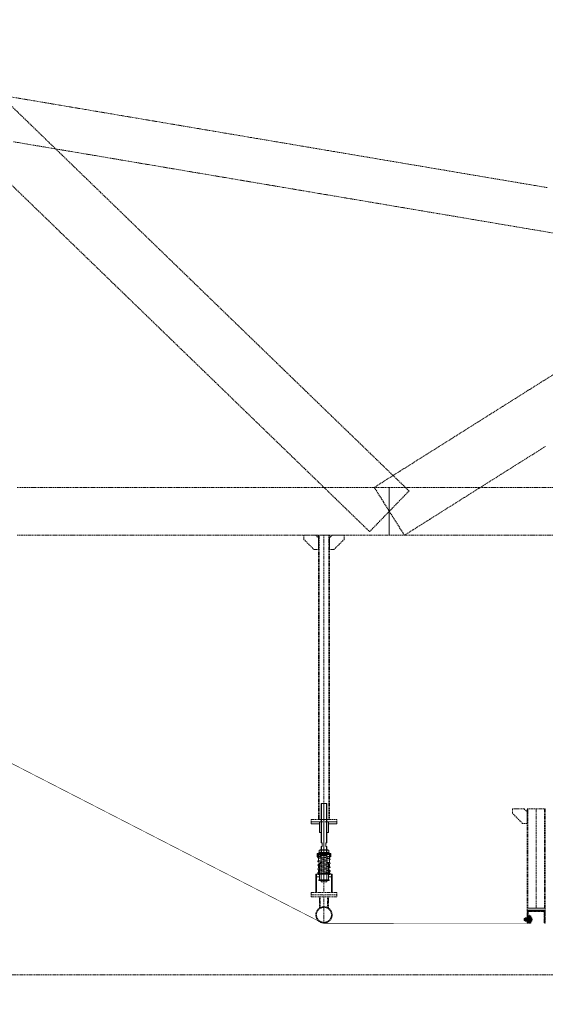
# Model space of a CAD drawing. Header units: millimetres. Extents: x -176817 to 571382, y -58489 to 156123.
# Tile 60 of 256: x -28521 to -25641, y -12681 to -7288. Entities that reach past the tile are written whole.
import ezdxf

# ---------------------------------------------------------------- set-up
doc = ezdxf.new("R2010")
doc.units = ezdxf.units.MM
doc.header["$LTSCALE"] = 0.2
for name, pattern in [('AM_ISO02W050', [7.5, 6, -1.5]), ('AM_ISO02W050x2', [3.75, 3, -0.75]), ('AM_ISO08W050', [18, 12, -1.5, 3, -1.5]), ('AM_ISO08W050x2', [9, 6, -0.75, 1.5, -0.75]), ('HIDDEN', [9.525, 6.35, -3.175])]:
    doc.linetypes.add(name, pattern=pattern)
doc.layers.get('Defpoints').update_dxf_attribs({"lineweight": 13})
for name, color, linetype, lineweight in [('-A Siatka', 30, 'Continuous', 35), ('-AAA Podkład', 252, 'Continuous', 13), ('-AAA Widok', 2, 'Continuous', 30), ('-AAA Wymiar', 1, 'Continuous', 18), ('AM_0N', 7, 'Continuous', 13), ('AM_3N', 6, 'AM_ISO02W050', 13), ('AM_4N', 3, 'Continuous', 13), ('AM_7N', 4, 'AM_ISO08W050', 13), ('AM_8', 1, 'Continuous', 13)]:
    doc.layers.add(name, color=color, linetype=linetype, lineweight=lineweight)
doc.styles.add('WYMIARY', font='ROMANS.shx', dxfattribs={"width": 0.75, "oblique": 15})
doc.dimstyles.new('1 do 100', dxfattribs={"dimscale": 100, "dimtxt": 2, "dimasz": 2.5, "dimexe": 1.25, "dimexo": 0.625, "dimtad": 1, "dimdec": 0, "dimtxsty": 'WYMIARY', "dimcen": 2.5, "dimclrd": 256, "dimclre": 256, "dimclrt": 2, "dimadec": 0, "dimazin": 0, "dimtfac": 1, "dimtdec": 0, "dimtmove": 0, "dimatfit": 3, "dimfxl": 1.25, "dimlwd": -1, "dimlwe": -1, "dimarcsym": 0})

# ---------------------------------------------------------------- blocks, each defined once
blk = doc.blocks.new('*D9')
at = {"layer": '-AAA Wymiar', "transparency": 16777216}
for p, q in [((-19745.8, -45733.6), (-19745.8, 19037.7)), ((-28477.9, 18912.7), (-19995.8, 18912.7)), ((-28727.9, 18850.2), (-28727.9, 18787.7))]:
    blk.add_line(p, q, dxfattribs=at)
for points in [[(-28477.9, 18954.4), (-28477.9, 18871), (-28727.9, 18912.7)], [(-19995.8, 18954.4), (-19995.8, 18871), (-19745.8, 18912.7)]]:
    blk.add_solid(points, dxfattribs=at)
at = {"layer": 'Defpoints', "color": 0, "transparency": 16777216}
for p in [(-28727.9, 18912.7), (-19745.8, 18912.7), (-19745.8, -45796.1)]:
    blk.add_point(p, dxfattribs=at)
at = {"layer": '-AAA Wymiar', "color": 2, "transparency": 16777216, "insert": (-24236.9, 19075.2), "char_height": 200, "attachment_point": 5, "style": 'WYMIARY'}
blk.add_mtext('8982', dxfattribs=at)
blk = doc.blocks.new('*U1083')
at = {"layer": 'AM_0N'}
for p, q in [((-28, 230.6), (28, 230.6)), ((-28, 226.6), (-28, 230.6)), ((28, 226.6), (-28, 226.6)), ((28, 230.6), (28, 226.6))]:
    blk.add_line(p, q, dxfattribs=at)
at = {"layer": 'AM_7N', "linetype": 'AM_ISO08W050x2'}
blk.add_line((0, 233.6), (0, 223.6), dxfattribs=at)
blk = doc.blocks.new('*U1084')
at = {"layer": 'AM_0N'}
for p, q in [((33.8, 222.6), (-33, 222.6)), ((29.3, 219.8), (-30.7, 209)), ((-2.7, 214.1), (-30.3, 215.9)), ((-29.7, 215.9), (30.3, 219.9)), ((30, 219.9), (30.3, 219.9)), ((-30.7, 201.1), (7.4, 194.3)), ((29.3, 198.2), (-30.7, 187.4)), ((-30.7, 179.5), (7.4, 172.7)), ((29.3, 176.6), (-30.7, 165.8)), ((-29.3, 201.1), (30.7, 211.9)), ((-29.3, 179.5), (30.7, 190.3)), ((-29.3, 157.9), (30.7, 168.7)), ((30.7, 198.2), (-7.4, 205.1)), ((30.7, 176.6), (-7.4, 183.5)), ((30.7, 155), (-7.4, 161.9)), ((-33.8, 112), (33, 112)), ((-30.7, 157.9), (7.4, 151.1)), ((29.3, 155), (-30.7, 144.2)), ((-30.7, 136.3), (7.4, 129.5)), ((29.3, 133.4), (-30.7, 122.6)), ((29.7, 118.7), (-30.3, 114.7)), ((-30, 114.7), (-30.3, 114.7)), ((-29.3, 136.3), (30.7, 147.1)), ((-29.3, 114.7), (30.7, 125.5)), ((30.7, 133.4), (-7.4, 140.3)), ((2.7, 120.5), (30.3, 118.7))]:
    blk.add_line(p, q, dxfattribs=at)
for centre, start, end in [((-30, 219.9), 138.0181, 273.8226), ((30, 215.9), 280.2034, 100.2034), ((30, 223.9), 273.8226, 340.5288), ((-30, 205.1), 100.2034, 280.2034), ((-30, 183.5), 100.2034, 280.2034), ((-30, 161.9), 100.2034, 280.2034), ((30, 194.3), 280.2034, 100.2034), ((30, 172.7), 280.2034, 100.2034), ((-30, 140.3), 100.2034, 280.2034), ((-30, 118.7), 100.2034, 280.2034), ((-30, 110.7), 93.8226, 160.5288), ((30, 151.1), 280.2034, 100.2034), ((30, 129.5), 280.2034, 100.2034), ((30, 114.7), 318.0181, 93.8226)]:
    blk.add_arc(centre, 4, start, end, dxfattribs=at)
at = {"layer": 'AM_7N', "linetype": 'AM_ISO08W050x2'}
for p, q in [((-30, 109), (-30, 225.6)), ((0, 109), (0, 225.6)), ((30, 109), (30, 225.6))]:
    blk.add_line(p, q, dxfattribs=at)
blk = doc.blocks.new('*U1085')
at = {"layer": 'AM_0N'}
for p, q in [((-28, 82), (28, 82)), ((-28, 78), (-28, 82)), ((28, 78), (-28, 78)), ((28, 82), (28, 78))]:
    blk.add_line(p, q, dxfattribs=at)
at = {"layer": 'AM_7N', "linetype": 'AM_ISO08W050x2'}
blk.add_line((0, 85), (0, 75), dxfattribs=at)
blk = doc.blocks.new('*U1086')
at = {"layer": 'AM_0N'}
for p, q in [((-26.6, 242.6), (-21.4, 245.6)), ((-26.6, 242.6), (-26.6, 233.6)), ((-26.6, 233.6), (-21.4, 230.6)), ((21.3, 245.6), (-21.4, 245.6)), ((21.3, 230.6), (-21.4, 230.6)), ((-13.3, 242.6), (-13.3, 233.6)), ((13.3, 242.6), (13.3, 233.6)), ((26.6, 242.6), (21.3, 245.6)), ((26.6, 233.6), (21.3, 230.6)), ((26.6, 242.6), (26.6, 233.6))]:
    blk.add_line(p, q, dxfattribs=at)
for centre, radius, start, end in [((-19.9, 232.9), 11.7, 55.5615, 115.5615), ((-19.9, 243.3), 11.7, 244.4385, 304.4385), ((0, 200.7), 43.9, 72.383, 107.617), ((0, 275.4), 43.9, 252.383, 287.617), ((19.9, 232.9), 11.7, 64.4385, 124.4385), ((19.9, 243.3), 11.7, 235.5615, 295.5615)]:
    blk.add_arc(centre, radius, start, end, dxfattribs=at)
at = {"layer": 'AM_7N', "linetype": 'AM_ISO08W050x2'}
blk.add_line((0, 248.6), (0, 227.6), dxfattribs=at)
blk = doc.blocks.new('A$C09B41FFC')
at = {"layer": '-AAA Podkład', "color": 7}
for p, q in [((-13, 500), (-13, 284.6)), ((0, 500), (0, 70)), ((13, 500), (13, 284.6)), ((-16, 222.6), (-16, 226.6)), ((-15, 222.6), (15, 222.6)), ((-13, 264.6), (-13, 214.6)), ((13, 264.6), (13, 214.6)), ((16, 222.6), (16, 226.6)), ((-16.2, 172.6), (-15, 172.6)), ((-15.2, 171.6), (-15, 171.6)), ((-15, 214.6), (15, 214.6)), ((15, 172.6), (16.2, 172.6)), ((15, 171.6), (15.2, 171.6)), ((-16.2, 82), (-15, 82)), ((-16.2, 82), (-15, 82)), ((-15.2, 83), (-15, 83)), ((16.2, 82, 0), (15, 82, 0)), ((21.2, 82), (20, 82))]:
    blk.add_line(p, q, dxfattribs=at)
for points in [[(15, 284.6), (15, 498), (13, 500), (-13, 500), (-15, 498), (-15, 284.6)], [(-15, 264.6), (-10.5, 264.6), (-10.5, 284.6), (-15, 284.6)], [(15, 264.6), (10.5, 264.6), (10.5, 284.6), (15, 284.6)], [(-15, 226.6), (-38.1, 226.6), (-38.1, 222.6), (-15, 222.6)], [(-15, 222.6), (-38.1, 222.6), (-38.1, 207.6), (-15, 207.6)], [(-15, 264.6), (-15, 72), (-13, 70), (13, 70), (15, 72), (15, 264.6)], [(15, 226.6), (38.1, 226.6), (38.1, 222.6), (15, 222.6)], [(15, 222.6), (38.1, 222.6), (38.1, 207.6), (15, 207.6)], [(-25, 112), (-41.2, 112), (-41.2, 98), (-25, 98)], [(25, 98), (41.3, 98), (41.3, 112), (25, 112)]]:
    blk.add_lwpolyline(points, dxfattribs=at)
at = {"layer": '-AAA Podkład', "color": 7, "elevation": 0}
for points in [[(-25, 400), (-70, 400), (-70, 388), (-25, 388)], [(25, 388), (70, 388), (70, 400), (25, 400)], [(-44.4, 12), (-44.4, 112), (-41.2, 112), (-41.2, 12)], [(44.5, 12), (44.5, 112), (41.3, 112), (41.3, 12)]]:
    blk.add_lwpolyline(points, dxfattribs=at)
for points in [[(-25, 340), (-25, 400), (-14.2, 400), (-13.2, 399), (-13.2, 341), (-14.2, 340)], [(25, 340), (25, 400), (14.2, 400), (13.2, 399), (13.2, 341), (14.2, 340)]]:
    blk.add_lwpolyline(points, close=True, dxfattribs=at)
at = {"layer": '-AAA Podkład', "color": 7}
for points in [[(-38.1, 207.6), (-35.2, 207.6), (-35.2, 222.6), (-38.1, 222.6)], [(38.1, 207.6), (35.2, 207.6), (35.2, 222.6), (38.1, 222.6)], [(-25, 172.6), (-25, 82), (-16.2, 82), (-15.2, 83), (-15.2, 171.6), (-16.2, 172.6)], [(25, 172.6), (25, 82), (16.2, 82), (15.2, 83), (15.2, 171.6), (16.2, 172.6)]]:
    blk.add_lwpolyline(points, close=True, dxfattribs=at)
blk.add_circle((-30, 118.7), 4, dxfattribs=at)
for points in [[(-25, 112), (-25, 113), (-26, 112)], [(25, 112), (25, 113), (26, 112)]]:
    blk.add_solid(points, dxfattribs=at)
for name in ['*U1084', '*U1083', '*U1086', '*U1085']:
    blk.add_blockref(name, (0, 0), dxfattribs=at)
blk = doc.blocks.new('Podkład rev.B')
at = {"layer": '-AAA Podkład', "linetype": 'HIDDEN', "ltscale": 5}
h = blk.add_hatch(dxfattribs=at)
h.set_pattern_fill('ANSI32', color=256)
h.set_pattern_definition([(45, (-21955.316, -34395.08), (-6.7351921, 6.7351921), []), (45, (-21950.826, -34395.08), (-6.7351921, 6.7351921), [])])
h.paths.add_polyline_path([(29354.4, -29848.9), (29404.4, -29848.9), (29404.4, -29850.9, -0.414214), (29399.4, -29855.9), (29361.4, -29855.9), (29361.4, -29913.9, -0.414214), (29356.4, -29918.9), (29354.4, -29918.9)])
h.paths.add_polyline_path([(29404.4, -29850.9), (29404.4, -29848.9), (29454.4, -29848.9), (29454.4, -29918.9), (29452.5, -29918.9, -0.414214), (29447.4, -29913.9), (29447.4, -29855.9), (29409.5, -29855.9, -0.414214)])
for p, q in [((28242, -27793.9, 0), (28242, -29351.8, 0)), ((29404.4, -29293.9, 0), (29404.4, -29836.9, 0)), ((28242, -29751.8, 0), (28242, -29375.8, 0)), ((28242, -29918.5, 0), (28242, -29763.8, 0)), ((28217.8, -29836.7, 0), (28217.8, -29775.8, 0)), ((28221.8, -29834.4, 0), (28221.8, -29775.8, 0)), ((28262.1, -29834.4, 0), (28262.1, -29775.8, 0)), ((28266.1, -29836.7, 0), (28266.1, -29775.8, 0))]:
    blk.add_line(p, q, dxfattribs=at)
at = {"layer": '-AAA Podkład', "linetype": 'HIDDEN', "ltscale": 5, "elevation": 0}
for points in [[(36922.7, -22812.2), (-1301.7, -22812.2), (-1301.7, -30202.3), (36922.7, -30202.3)], [(28212, -27873.9), (28188, -27873.9), (28132, -27817.9), (28132, -27793.9), (28196, -27793.9), (28212, -27809.9)], [(28272, -29351.8), (28212, -29351.8), (28212, -27793.9), (28272, -27793.9)], [(28272, -27873.9), (28296, -27873.9), (28352, -27817.9), (28352, -27793.9), (28288, -27793.9), (28272, -27809.9)], [(29354.4, -29373.9), (29330.4, -29373.9), (29274.4, -29317.9), (29274.4, -29293.9), (29338.4, -29293.9), (29354.4, -29309.9)], [(29454.4, -29836.9), (29354.4, -29836.9), (29354.4, -29293.9), (29454.4, -29293.9)], [(28312, -29363.8), (28172, -29363.8), (28172, -29351.8), (28312, -29351.8)], [(28312, -29751.8), (28172, -29751.8), (28172, -29763.8), (28312, -29763.8)], [(28312, -29775.8), (28172, -29775.8), (28172, -29763.8), (28312, -29763.8)], [(29454.4, -29848.9), (29354.4, -29848.9), (29354.4, -29836.9), (29454.4, -29836.9)]]:
    blk.add_lwpolyline(points, close=True, dxfattribs=at)
at = {"layer": '-AAA Podkład', "linetype": 'HIDDEN', "ltscale": 5}
for points in [[(28492.2, -27775.3), (28546.1, -27719.6), (28600, -27663.9), (28653.9, -27608.3), (28707.8, -27552.6), (28637.5, -27484.5), (28567.2, -27416.5), (28496.9, -27348.4), (28426.6, -27280.3), (28356.2, -27212.3), (28285.9, -27144.2), (28215.6, -27076.2), (28145.3, -27008.1), (28075, -26940.1), (28004.7, -26872), (27934.4, -26803.9), (27864.1, -26735.9), (27793.7, -26667.8), (27723.4, -26599.8), (27653.1, -26531.7), (27582.8, -26463.7), (27512.5, -26395.6), (27442.2, -26327.6), (27371.9, -26259.5), (27301.6, -26191.4), (27231.2, -26123.4), (27160.9, -26055.3), (27090.6, -25987.3), (27020.3, -25919.2), (26950, -25851.2), (26879.7, -25783.1), (26809.4, -25715), (26739.1, -25647), (26668.7, -25578.9), (26598.4, -25510.9), (26528.1, -25442.8)], [(26523.4, -25869.7), (26593.8, -25937.8), (26664.1, -26005.9), (26734.4, -26073.9), (26804.7, -26142), (26875, -26210), (26945.3, -26278.1), (27015.6, -26346.1), (27085.9, -26414.2), (27156.3, -26482.2), (27226.6, -26550.3), (27296.9, -26618.4), (27367.2, -26686.4), (27437.5, -26754.5), (27507.8, -26822.5), (27578.1, -26890.6), (27648.4, -26958.6), (27718.8, -27026.7), (27789.1, -27094.8), (27859.4, -27162.8), (27929.7, -27230.9), (28000, -27298.9), (28070.3, -27367), (28140.6, -27435), (28210.9, -27503.1), (28281.3, -27571.1), (28351.6, -27639.2), (28421.9, -27707.3), (28492.2, -27775.3)], [(29463.8, -25890.8), (29393.4, -25878.9), (29323.1, -25867), (29252.8, -25855.1), (29182.5, -25843.3), (29112.2, -25831.4), (29041.9, -25819.5), (28971.6, -25807.6), (28901.3, -25795.7), (28830.9, -25783.8), (28760.6, -25771.9), (28690.3, -25760.1), (28620, -25748.2), (28549.7, -25736.3), (28479.4, -25724.4), (28409.1, -25712.5), (28338.8, -25700.6), (28268.4, -25688.7), (28198.1, -25676.9), (28127.8, -25665), (28057.5, -25653.1), (27987.2, -25641.2), (27916.9, -25629.3), (27846.6, -25617.4), (27776.3, -25605.5), (27705.9, -25593.7), (27635.6, -25581.8), (27565.3, -25569.9), (27495, -25558), (27424.7, -25546.1), (27354.4, -25534.2), (27284.1, -25522.3), (27213.8, -25510.4), (27143.4, -25498.6), (27073.1, -25486.7), (27002.8, -25474.8), (26932.5, -25462.9), (26862.2, -25451), (26791.9, -25439.1), (26721.6, -25427.2), (26651.3, -25415.4), (26580.9, -25403.5), (26510.6, -25391.6)], [(26540.9, -25640.1), (26611.2, -25652), (26681.6, -25663.9), (26751.9, -25675.8), (26822.2, -25687.7), (26892.5, -25699.5), (26962.8, -25711.4), (27033.1, -25723.3), (27103.4, -25735.2), (27173.7, -25747.1), (27244.1, -25759), (27314.4, -25770.9), (27384.7, -25782.7), (27455, -25794.6), (27525.3, -25806.5), (27595.6, -25818.4), (27665.9, -25830.3), (27736.2, -25842.2), (27806.6, -25854.1), (27876.9, -25866), (27947.2, -25877.8), (28017.5, -25889.7), (28087.8, -25901.6), (28158.1, -25913.5), (28228.4, -25925.4), (28298.7, -25937.3), (28369.1, -25949.2), (28439.4, -25961), (28509.7, -25972.9), (28580, -25984.8), (28650.3, -25996.7), (28720.6, -26008.6), (28790.9, -26020.5), (28861.2, -26032.4), (28931.6, -26044.2), (29001.9, -26056.1), (29072.2, -26068), (29142.5, -26079.9), (29212.8, -26091.8), (29283.1, -26103.7), (29353.4, -26115.6), (29423.7, -26127.4), (29494.1, -26139.3)], [(29501.8, -26912.8), (29431.5, -26957.1), (29361.1, -27001.4), (29290.8, -27045.7), (29220.5, -27089.9), (29150.2, -27134.2), (29079.9, -27178.5), (29009.6, -27222.8), (28939.3, -27267.1), (28869, -27311.4), (28798.6, -27355.6), (28728.3, -27399.9), (28658, -27444.2), (28587.7, -27488.5), (28517.4, -27532.8), (28558.7, -27598.4), (28600, -27663.9), (28641.3, -27729.5), (28682.6, -27795.1), (28752.9, -27750.8), (28823.2, -27706.5), (28893.5, -27662.2), (28963.9, -27618), (29034.2, -27573.7), (29104.5, -27529.4), (29174.8, -27485.1), (29245.1, -27440.8), (29315.4, -27396.5), (29385.7, -27352.3), (29456, -27308)], [(28600, -27793.9), (28600, -27728.9), (28600, -27663.9), (28600, -27598.9), (28600, -27533.9), (28529.7, -27533.9), (28459.4, -27533.9), (28389.1, -27533.9), (28318.8, -27533.9), (28248.4, -27533.9), (28178.1, -27533.9), (28107.8, -27533.9), (28037.5, -27533.9), (27967.2, -27533.9), (27896.9, -27533.9), (27826.6, -27533.9), (27756.3, -27533.9), (27685.9, -27533.9), (27615.6, -27533.9), (27545.3, -27533.9), (27475, -27533.9), (27404.7, -27533.9), (27334.4, -27533.9), (27264.1, -27533.9), (27193.8, -27533.9), (27123.4, -27533.9), (27053.1, -27533.9), (26982.8, -27533.9), (26912.5, -27533.9), (26842.2, -27533.9), (26771.9, -27533.9), (26701.6, -27533.9), (26631.3, -27533.9), (26560.9, -27533.9)], [(26560.9, -27793.9), (26631.3, -27793.9), (26701.6, -27793.9), (26771.9, -27793.9), (26842.2, -27793.9), (26912.5, -27793.9), (26982.8, -27793.9), (27053.1, -27793.9), (27123.4, -27793.9), (27193.8, -27793.9), (27264.1, -27793.9), (27334.4, -27793.9), (27404.7, -27793.9), (27475, -27793.9), (27545.3, -27793.9), (27615.6, -27793.9), (27685.9, -27793.9), (27756.3, -27793.9), (27826.6, -27793.9), (27896.9, -27793.9), (27967.2, -27793.9), (28037.5, -27793.9), (28102.8, -27793.9), (28173.1, -27793.9), (28248.4, -27793.9), (28323.8, -27793.9), (28389.1, -27793.9), (28459.4, -27793.9), (28529.7, -27793.9), (28600, -27793.9)], [(29514.1, -27533.9), (29443.8, -27533.9), (29373.4, -27533.9), (29303.1, -27533.9), (29232.8, -27533.9), (29162.5, -27533.9), (29092.2, -27533.9), (29021.9, -27533.9), (28951.6, -27533.9), (28881.3, -27533.9), (28810.9, -27533.9), (28740.6, -27533.9), (28670.3, -27533.9), (28600, -27533.9), (28600, -27598.9), (28600, -27663.9), (28600, -27728.9), (28600, -27793.9), (28670.3, -27793.9), (28740.6, -27793.9), (28810.9, -27793.9), (28881.3, -27793.9), (28951.6, -27793.9), (29021.9, -27793.9), (29092.2, -27793.9), (29162.5, -27793.9), (29232.8, -27793.9), (29303.1, -27793.9), (29373.4, -27793.9), (29443.8, -27793.9), (29514.1, -27793.9)]]:
    blk.add_lwpolyline(points, dxfattribs=at)
at = {"layer": '-AAA Podkład', "linetype": 'HIDDEN', "ltscale": 5, "elevation": 0}
for points in [[(28216, -29351.8), (28216, -27793.9)], [(28268, -27793.9), (28268, -29351.8)], [(29358.4, -29836.9), (29358.4, -29293.9)], [(29450.4, -29293.9), (29450.4, -29836.9)]]:
    blk.add_lwpolyline(points, dxfattribs=at)
for points in [[(29354.4, -29848.9), (29404.4, -29848.9), (29404.4, -29850.9, -0.414214), (29399.4, -29855.9), (29361.4, -29855.9), (29361.4, -29913.9, -0.414214), (29356.4, -29918.9), (29354.4, -29918.9)], [(29404.4, -29850.9), (29404.4, -29848.9), (29454.4, -29848.9), (29454.4, -29918.9), (29452.5, -29918.9, -0.414214), (29447.4, -29913.9), (29447.4, -29855.9), (29409.5, -29855.9, -0.414214)]]:
    blk.add_lwpolyline(points, format="xyb", close=True, dxfattribs=at)
at = {"layer": '-AAA Podkład', "linetype": 'HIDDEN', "ltscale": 5}
for radius in [44.5, 41.2]:
    blk.add_circle((28242, -29874.1, 0), radius, dxfattribs=at)
blk.add_blockref('A$C09B41FFC', (28242, -29763.8, 0), dxfattribs=at)
blk = doc.blocks.new('*U1058')
at = {"layer": 'AM_0N'}
for p, q in [((5.7, -1), (-5.6, -1)), ((-5.6, -1), (-5.6, -1.6)), ((5.7, -1.6), (-5.6, -1.6)), ((-5.6, -1.6), (-2.4, -4.9)), ((-3, -6.3), (-2.4, -5.7)), ((3, -6.3), (-3, -6.3)), ((-3, -20.4), (-3, -6.3)), ((3, -20.4), (-3, -20.4)), ((-2.4, -21), (-3, -20.4)), ((2.4, -4.9), (-2.4, -4.9)), ((-2.4, -5.7), (-2.4, -4.9)), ((-2.4, -21), (2.4, -21)), ((5.7, -1.6), (2.4, -4.9)), ((2.4, -5.7), (2.4, -4.9)), ((3, -6.3), (2.4, -5.7)), ((2.4, -21), (3, -20.4)), ((3, -20.4), (3, -6.3)), ((5.7, -1.6), (5.7, -1))]:
    blk.add_line(p, q, dxfattribs=at)
at = {"layer": 'AM_3N', "linetype": 'AM_ISO02W050x2'}
for p, q in [((-3.4, -1), (0, -5.4)), ((-0.7, -4.4), (-0.7, -1)), ((0.7, -4.4), (-0.7, -4.4)), ((3.4, -1), (0, -5.4)), ((0.7, -4.4), (0.7, -1))]:
    blk.add_line(p, q, dxfattribs=at)
at = {"layer": 'AM_4N'}
for p, q in [((-2.4, -5.7), (-2.4, -6.3)), ((-2.4, -6.3), (-2.4, -21)), ((2.4, -5.7), (2.4, -6.3)), ((2.4, -6.3), (2.4, -21))]:
    blk.add_line(p, q, dxfattribs=at)
at = {"layer": 'AM_7N', "linetype": 'AM_ISO08W050x2'}
blk.add_line((0, 2), (0, -24), dxfattribs=at)
blk = doc.blocks.new('*U1059')
at = {"layer": 'AM_0N'}
for p, q in [((6, -12), (-6, -12)), ((-6, -12), (-6, -13.6)), ((-6, -13.6), (6, -13.6)), ((6, -13.6), (6, -12))]:
    blk.add_line(p, q, dxfattribs=at)
at = {"layer": 'AM_7N', "linetype": 'AM_ISO08W050x2'}
blk.add_line((0, -16.6), (0, -9), dxfattribs=at)
blk = doc.blocks.new('*U1060')
at = {"layer": 'AM_0N'}
for p, q in [((-5.8, -14.4), (-4.4, -13.6)), ((-5.8, -14.4), (-5.8, -18)), ((-5.8, -18), (-4.4, -18.8)), ((4.5, -13.6), (-4.4, -13.6)), ((4.5, -18.8), (-4.4, -18.8)), ((-2.9, -14.4), (-2.9, -18)), ((2.9, -14.4), (2.9, -18)), ((5.8, -14.4), (4.5, -13.6)), ((5.8, -18), (4.5, -18.8)), ((5.8, -14.4), (5.8, -18))]:
    blk.add_line(p, q, dxfattribs=at)
for centre, radius, start, end in [((-4.3, -16.5), 2.55, 55.5615, 115.5615), ((-4.3, -15.9), 2.55, 244.4385, 304.4385), ((0, -23.5), 9.54, 72.383, 107.617), ((0, -8.9), 9.54, 252.383, 287.617), ((4.3, -16.5), 2.55, 64.4385, 124.4385), ((4.3, -15.9), 2.55, 235.5615, 295.5615)]:
    blk.add_arc(centre, radius, start, end, dxfattribs=at)
at = {"layer": 'AM_7N', "linetype": 'AM_ISO08W050x2'}
blk.add_line((0, -10.6), (0, -21.8), dxfattribs=at)
blk = doc.blocks.new('okucie')
at = {"layer": 'AM_8'}
h = blk.add_hatch(dxfattribs=at)
h.set_pattern_fill('ANSI31', color=256, scale=0.5, style=0)
h.set_pattern_definition([(45, (-21727.3335, 85443.8012), (-1.122532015, 1.122532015), [])])
h.paths.add_polyline_path([(-3.5, -5), (-3.5, -3.8), (-6.3, -1), (-20, -1), (-20, -5)])
h.paths.add_polyline_path([(20, -5), (20, -1), (6.3, -1), (3.5, -3.8), (3.5, -5)])
h = blk.add_hatch(dxfattribs=at)
h.set_pattern_fill('ANSI31', color=256, scale=0.5, angle=90, style=0)
h.set_pattern_definition([(135, (-21776.6445, 85446.8), (-1.122532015, -1.122532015), [])])
h.paths.add_polyline_path([(-3.5, -8), (-20, -8), (-20, -12), (-3.5, -12)])
h.paths.add_polyline_path([(20, -8), (3.5, -8), (3.5, -12), (6, -12), (20, -12)])
at = {"layer": '-AAA Widok'}
for p, q in [((-3.5, -3.8, 0), (3.5, -3.8, 0)), ((-3.5, -12, 0), (-3.5, -8)), ((3.5, -12, 0), (3.5, -8))]:
    blk.add_line(p, q, dxfattribs=at)
for points in [[(-20, -5), (20, -5), (20, -1), (-20, -1)], [(-20, -12), (20, -12), (20, -8), (-20, -8)]]:
    blk.add_lwpolyline(points, close=True, dxfattribs=at)
at = {"layer": '-AAA Widok', "elevation": 0}
blk.add_lwpolyline([(-20, -5), (20, -5), (20, -1), (-20, -1)], close=True, dxfattribs=at)
for points in [[(-6.3, -1), (-3.5, -3.8), (-3.5, -5)], [(6.3, -1), (3.5, -3.8), (3.5, -5)]]:
    blk.add_lwpolyline(points, dxfattribs=at)
at = {"layer": '-AAA Wymiar'}
for p, q in [((-20, -8), (-20, -5)), ((20, -8), (20, -5))]:
    blk.add_line(p, q, dxfattribs=at)
at = {"layer": 'AM_0N'}
for name in ['*U1058', '*U1059', '*U1060']:
    blk.add_blockref(name, (0, 0), dxfattribs=at)
blk = doc.blocks.new('*U1065')
at = {"layer": 'AM_0N'}
for p, q in [((-33, 4.1), (-32.1, 5)), ((-33, 4.1), (-33, -4.1)), ((-2.5, 5), (-32.1, 5)), ((-32.1, 5), (-32.1, -5)), ((-2.5, 5), (-2.5, -5)), ((-2.5, 5), (-1.6, 4.6)), ((2, 4.6), (-1.6, 4.6)), ((2, 4.6), (2, 7.7)), ((2.6, 7.7), (2, 7.7)), ((2, -4.6), (2, 4.6)), ((7.6, 9.8), (2.6, 9.8)), ((2.6, 9.8), (2.6, 7.7)), ((2.6, 7.7), (2.6, -7.7)), ((7.6, 4.9), (2.6, 4.9)), ((7.6, 9.8), (8.4, 8.5)), ((8.4, -8.5), (8.4, 8.5)), ((-32.1, -5), (-33, -4.1)), ((-2.5, -5), (-32.1, -5)), ((-2.5, -5), (-1.6, -4.6)), ((2, -4.6), (-1.6, -4.6)), ((2, -7.7), (2, -4.6)), ((2.6, -7.7), (2, -7.7)), ((7.6, -4.9), (2.6, -4.9)), ((2.6, -7.7), (2.6, -9.8)), ((7.6, -9.8), (2.6, -9.8)), ((7.6, -9.8), (8.4, -8.5))]:
    blk.add_line(p, q, dxfattribs=at)
for centre, radius, start, end in [((4.1, 7.4), 4.34, 325.5531, 25.5531), ((-7.8, 0), 16.2, 342.3875, 17.6125), ((4.1, -7.4), 4.34, 334.4469, 34.4469)]:
    blk.add_arc(centre, radius, start, end, dxfattribs=at)
at = {"layer": 'AM_4N'}
for p, q in [((-2.5, 4.1), (-33, 4.1)), ((-2.5, 4.1), (-1.6, 4.6)), ((-2.5, -4.1), (-33, -4.1)), ((-2.5, -4.1), (-1.6, -4.6))]:
    blk.add_line(p, q, dxfattribs=at)
at = {"layer": 'AM_7N', "linetype": 'AM_ISO08W050x2'}
blk.add_line((11.4, 0), (-36, 0), dxfattribs=at)
blk = doc.blocks.new('*U1066')
at = {"layer": 'AM_0N'}
for p, q in [((-20, 10), (-20, -10)), ((-18, 10), (-20, 10)), ((-18, -10), (-18, 10)), ((-20, -10), (-18, -10))]:
    blk.add_line(p, q, dxfattribs=at)
at = {"layer": 'AM_7N', "linetype": 'AM_ISO08W050x2'}
blk.add_line((-15, 0), (-23, 0), dxfattribs=at)
blk = doc.blocks.new('*U1067')
at = {"layer": 'AM_0N'}
for p, q in [((-27.3, 9.2), (-28.4, 7.3)), ((-28.4, -7.3), (-28.4, 7.3)), ((-21.1, 9.2), (-27.3, 9.2)), ((-21.1, 4.6), (-27.3, 4.6)), ((-21.1, 9.2), (-20, 7.3)), ((-20, -7.3), (-20, 7.3)), ((-27.3, -9.2), (-28.4, -7.3)), ((-21.1, -4.6), (-27.3, -4.6)), ((-21.1, -9.2), (-27.3, -9.2)), ((-21.1, -9.2), (-20, -7.3))]:
    blk.add_line(p, q, dxfattribs=at)
for centre, radius, start, end in [((-23.9, 6.9), 4.08, 154.4385, 214.4385), ((-12.7, 0), 15.3, 162.383, 197.617), ((-24.5, 6.9), 4.08, 325.5615, 25.5615), ((-35.7, 0), 15.3, 342.383, 17.617), ((-23.9, -6.9), 4.08, 145.5615, 205.5615), ((-24.5, -6.9), 4.08, 334.4385, 34.4385)]:
    blk.add_arc(centre, radius, start, end, dxfattribs=at)
at = {"layer": 'AM_7N', "linetype": 'AM_ISO08W050x2'}
blk.add_line((-17, 0), (-31.4, 0), dxfattribs=at)
blk = doc.blocks.new('*U1068')
at = {"layer": 'AM_0N'}
for p, q in [((0, 10), (0, -10)), ((2, 10), (0, 10)), ((2, -10), (2, 10)), ((0, -10), (2, -10))]:
    blk.add_line(p, q, dxfattribs=at)
at = {"layer": 'AM_7N', "linetype": 'AM_ISO08W050x2'}
blk.add_line((5, 0), (-3, 0), dxfattribs=at)
blk = doc.blocks.new('Okucie+śruba')
at = {"layer": '-AAA Widok', "color": 42, "xscale": -1, "rotation": 90}
blk.add_blockref('okucie', (-12, 0), dxfattribs=at)
at = {"layer": 'AM_0N', "color": 42}
for name in ['*U1065', '*U1067', '*U1066', '*U1068']:
    blk.add_blockref(name, (0, 0), dxfattribs=at)
blk = doc.blocks.new('Profil rev.B zm.rz.10')
at = {"layer": '-A Siatka', "linetype": 'HIDDEN', "const_width": 3, "elevation": 0}
blk.add_lwpolyline([(24789.1, 1112.9), (24789.1, 1062.9), (27533.8, -346.5, 0.095882), (27543.4, -348.4), (28668.6, -347.5), (28668.6, -300.8)], format="xyb", dxfattribs=at)
at = {"layer": '-AAA Wymiar'}
blk.add_blockref('Okucie+śruba', (28674.1, -327.5, 0), dxfattribs=at)

msp = doc.modelspace()

# ---------------------------------------------------------------- block references
at = {"layer": '-AAA Widok'}
msp.add_blockref('Profil rev.B zm.rz.10', (-54397.4159, -11888.3674, 0), dxfattribs=at)
at = {"layer": '-AAA Wymiar'}
msp.add_blockref('Podkład rev.B', (-55095.7819, 17683.4632, 0), dxfattribs=at)

# ---------------------------------------------------------------- dimensions: what is measured, and where the dimension line sits
dim = msp.add_linear_dim(base=(-19745.7819, 18912.6998), p1=(-28727.9305, 18912.6998), p2=(-19745.7819, -45796.0606), dimstyle='1 do 100', override={"dimtmove": 1}, dxfattribs=at)
dim.commit()
dim.dimension.update_dxf_attribs({"geometry": '*D9', "text_midpoint": (-24236.8562, 19075.1998)})

doc.saveas('drawing.dxf')
